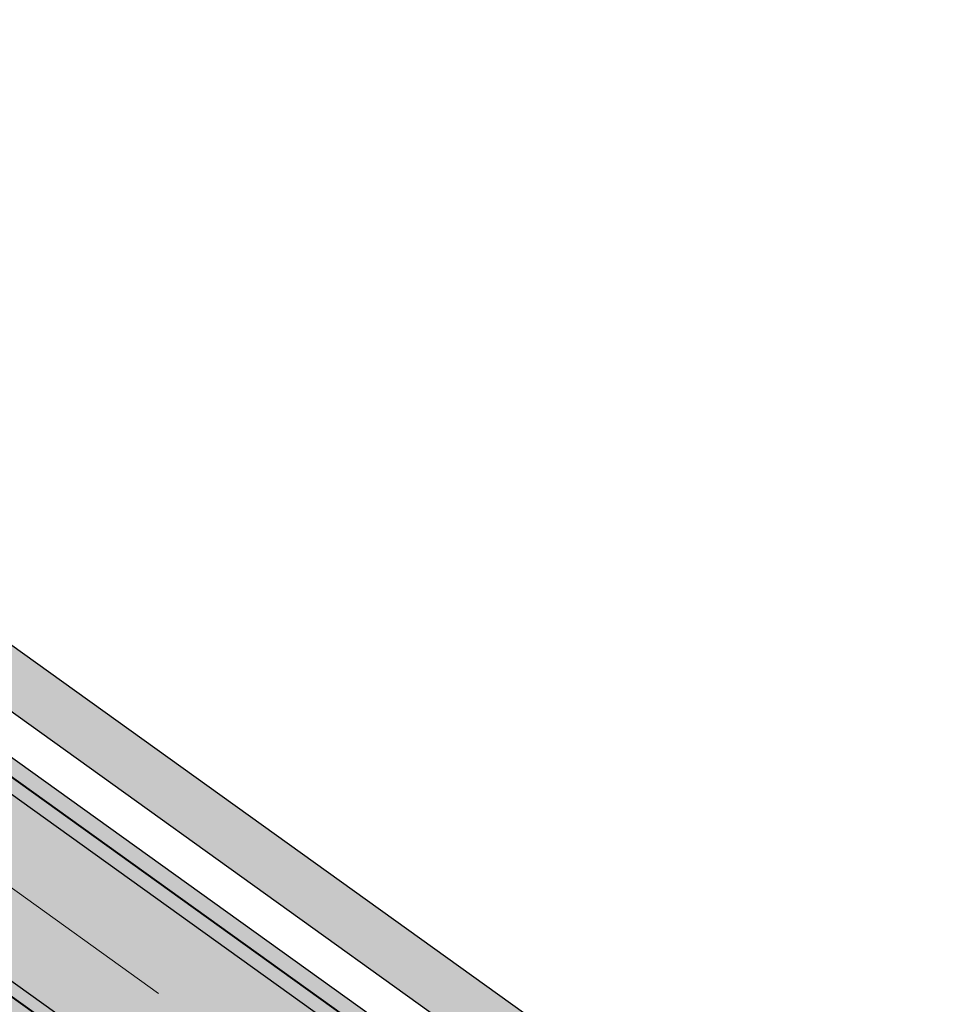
# Model space of a CAD drawing. Header units: metres. Extents: x 207669 to 209690, y 476021 to 477293.
# Tile 6 of 49: x 208047 to 208076, y 476859 to 476891. Entities that reach past the tile are written whole.
import ezdxf

# ---------------------------------------------------------------- set-up
doc = ezdxf.new("R2010")
doc.units = ezdxf.units.M
doc.linetypes.add('AM-AS', pattern=[16, 10, -2, 2, -2])
for name, color, linetype, lineweight, true_color in [('N-WE-AM-AS_WEG-G', 7, 'AM-AS', 18, 0xd60000), ('N-WE-VH-FUNDERING_GRANULAAT-G', 7, 'CONTINUOUS', 40, 0x99004c), ('N-WE-VH-FUNDERING_ZANDBED-BREED-G', 7, 'CONTINUOUS', 30, 0xa57c00), ('N-WE-VH-FUNDERING_ZANDBED_BREED-A', 7, 'CONTINUOUS', 40, 0xa57c00), ('N-WE-VH-FUNDERING_ZANDBED_SMAL-A', 7, 'CONTINUOUS', 40, 0xa4de1b), ('N-WE-VH-FUNDERING_ZANDBED_SMAL-G', 7, 'CONTINUOUS', 30, 0x931077)]:
    doc.layers.add(name, color=color, linetype=linetype, lineweight=lineweight, true_color=true_color)
for name, color, linetype, lineweight in [('T-WE-VH-KANTVERHARDING_BOUWWEG-G', 60, 'CONTINUOUS', 25), ('T-WE-VH-VERHARDING_ASFALT_BOUWWEG-100MM-A', 252, 'CONTINUOUS', 18), ('T-WE-VH-VERHARDING_ASFALT_BOUWWEG-70MM-A', 252, 'CONTINUOUS', 18)]:
    doc.layers.add(name, color=color, linetype=linetype, lineweight=lineweight)

msp = doc.modelspace()

# ---------------------------------------------------------------- hatches: boundary and pattern name
at = {"layer": 'N-WE-VH-FUNDERING_ZANDBED_BREED-A', "transparency": 33554559}
h = msp.add_hatch(color=256, dxfattribs=at)
h.dxf.hatch_style = 1
edge = h.paths.add_edge_path(flags=16)
edge.add_arc((208018.7845404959, 476941.9416020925), 23.79784241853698, 2.319868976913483, 68.45130498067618, ccw=False)
edge.add_arc((207992.9401543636, 476940.8946074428), 49.6634275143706, -44.537330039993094, 2.319868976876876, ccw=False)
edge.add_arc((207975.0359779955, 476959.1559325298), 75.23482617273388, 302.0107321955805, 315.1130849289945, ccw=False)
edge.add_line((208014.9163120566, 476895.3606503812), (208013.122737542, 476893.0276360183))
edge.add_arc((208012.7492379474, 476898.1139409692), 5.100000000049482, 234.31241061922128, 274.1998286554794, ccw=False)
edge.add_line((208009.774074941, 476893.9716704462), (207985.8857599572, 476911.1293212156))
edge.add_arc((207988.8317546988, 476915.2309812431), 5.049999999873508, 214.057908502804, 234.31241061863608, ccw=False)
edge.add_line((207984.6479712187, 476912.4028271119), (207974.9491909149, 476926.7505588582))
edge.add_arc((207979.174397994, 476929.6067145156), 5.10000000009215, 174.1134030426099, 214.0579085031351, ccw=False)
edge.add_line((207974.1012911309, 476930.1297697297), (207976.5079837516, 476932.3365274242))
edge.add_line((207976.5079837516, 476932.3365274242), (207987.8577930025, 476944.791240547))
edge.add_arc((208049.9804324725, 476888.2579610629), 83.99544049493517, 116.50385453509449, 137.6969592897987, ccw=False)
edge.add_arc((208020.7404048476, 476946.8945045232), 18.47274637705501, 68.45130498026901, 116.50385453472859, ccw=False)
edge = h.paths.add_edge_path(flags=16)
edge.add_arc((207950.9388624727, 477049.6280640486), 37.53249998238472, 305.8214969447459, 358.8807534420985, ccw=False)
edge.add_arc((208022.9212658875, 476938.7720458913), 94.70726443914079, 121.8779908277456, 149.2630944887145)
edge.add_arc((207938.4936721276, 476988.9750646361), 3.518809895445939, 313.33145217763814, 329.26309448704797, ccw=False)
edge.add_arc((207939.535906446, 476987.870288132), 1.999999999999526, 214.0579085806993, 313.33145217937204, ccw=False)
edge.add_line((207937.878962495, 476986.7502270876), (207937.0909030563, 476984.8804810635))
edge.add_arc((207938.4964469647, 476989.7829749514), 5.099999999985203, 214.0579084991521, 254.0024146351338, ccw=False)
edge.add_line((207934.2712398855, 476986.9268192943), (207909.4248063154, 477023.6829837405))
edge.add_arc((207913.6500133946, 477026.5391393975), 5.09999999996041, 174.1134017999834, 214.0579084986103, ccw=False)
edge.add_line((207908.5769065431, 477027.0621947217), (207910.7629846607, 477028.895780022))
edge.add_arc((207951.2488938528, 477005.1332987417), 46.94426865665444, 128.6299866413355, 149.5899578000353, ccw=False)
edge.add_arc((207862.439417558, 477114.1293349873), 93.65498082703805, 309.4451683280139, 332.8796175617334)
edge.add_arc((207965.0096183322, 477061.8722859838), 21.46109186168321, 30.11757463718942, 153.5374305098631, ccw=False)
edge.add_arc((207952.0866587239, 477053.779186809), 36.7039722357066, -7.647124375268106, 30.923212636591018, ccw=False)
edge = h.paths.add_edge_path(flags=16)
edge.add_arc((207924.3592697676, 477029.9185181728), 85.2596023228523, 121.1031986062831, 145.2237219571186)
edge.add_arc((207852.6855038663, 477079.6890865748), 1.999999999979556, 294.3579977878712, 325.2237219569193, ccw=False)
edge.add_line((207853.5103773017, 477077.8671140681), (207851.2906661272, 477076.0183202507))
edge.add_arc((207851.3290830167, 477081.1181755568), 5.099999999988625, 229.6238971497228, 269.5684026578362, ccw=False)
edge.add_line((207848.0252916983, 477077.2329518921), (207822.9577107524, 477098.549113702))
edge.add_arc((207831.4439198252, 477108.5288058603), 13.10000000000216, 205.0134647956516, 229.6238971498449, ccw=False)
edge.add_line((207819.572589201, 477102.9897166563), (207820.2180752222, 477104.672360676))
edge.add_arc((207833.0127928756, 477108.2725821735), 13.2915911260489, 140.0836640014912, 195.7157219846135, ccw=False)
edge.add_line((207822.8183786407, 477116.8013753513), (207868.0195344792, 477169.9574566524))
edge.add_arc((207886.4104747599, 477151.8822228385), 25.78644531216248, 84.96140506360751, 135.4960267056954, ccw=False)
edge.add_arc((207882.984591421, 477140.0828944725), 37.91560423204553, 49.257470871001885, 81.36805577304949, ccw=False)
edge.add_arc((207894.6428723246, 477152.9501516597), 20.56242125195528, 2.0518782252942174, 50.469494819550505, ccw=False)
edge.add_arc((207879.2698302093, 477153.7302654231), 35.92230591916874, 335.5284907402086, 359.92999724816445, ccw=False)
edge.add_arc((207826.0890470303, 477182.593217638), 96.37526378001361, 304.2401094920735, 333.00668583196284, ccw=False)
edge = h.paths.add_edge_path()
edge.add_arc((207965.005917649, 477061.8894530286), 28.7200000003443, 32.12410697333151, 153.0069464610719)
edge.add_arc((207862.4447317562, 477114.131325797), 86.3800005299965, 309.1708019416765, 333.0069464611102, ccw=False)
edge.add_arc((207951.2488955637, 477005.1333027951), 54.21426865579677, 129.1708019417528, 146.2481467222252)
edge.add_arc((207901.9319495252, 477038.0881400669), 5.100000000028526, 293.9446099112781, 326.2481467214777, ccw=False)
edge.add_line((207904.0018013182, 477033.4270550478), (207901.8935327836, 477032.9882847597))
edge.add_arc((207901.9319495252, 477038.0881400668), 5.099999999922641, 229.6238969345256, 269.5684043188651, ccw=False)
edge.add_line((207898.6281581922, 477034.2029164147), (207860.5092017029, 477066.6172866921))
edge.add_arc((207863.8129930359, 477070.5025103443), 5.099999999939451, 189.6793914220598, 229.6238969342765, ccw=False)
edge.add_line((207858.7855965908, 477069.6450227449), (207858.8798555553, 477071.7964016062))
edge.add_arc((207863.812993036, 477070.5025103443), 5.100000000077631, 146.1675124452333, 165.3031853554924, ccw=False)
edge.add_arc((207924.3521430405, 477029.9253527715), 77.97999999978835, 122.7259849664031, 146.1675124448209, ccw=False)
edge.add_arc((207826.17520426, 477182.6992009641), 103.6199999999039, 302.7259849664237, 331.4867935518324)
edge.add_arc((207879.2491134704, 477153.8665777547), 43.21999999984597, 331.4867935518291, 356.8038714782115)
edge.add_arc((207894.6750815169, 477153.0051778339), 27.76999999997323, 356.8038714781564, 407.9181540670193)
edge.add_arc((207883.0137495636, 477140.0911026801), 45.17000000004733, 47.91815406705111, 74.77564179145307)
edge.add_arc((207886.2699822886, 477152.0559239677), 32.76999999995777, 74.77564179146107, 139.62389708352)
edge.add_line((207861.3055157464, 477173.2844027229), (207816.0074426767, 477120.0143477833))
edge.add_arc((207830.1009010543, 477108.03000671), 18.50000000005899, 139.6238970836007, 229.6238971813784)
edge.add_line((207818.1165600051, 477093.936548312), (207901.3480945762, 477023.1607977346))
edge.add_arc((207895.4530943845, 477016.22833982), 9.099999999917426, 34.05790846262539, 49.62389718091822, ccw=False)
edge.add_line((207902.9921893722, 477021.3246175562), (207979.2186577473, 476908.5602402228))
edge.add_arc((207988.249002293, 476914.664572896), 10.8999999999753, 214.0579084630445, 234.3124106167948)
edge.add_line((207981.8903205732, 476905.8114849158), (208074.1329226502, 476839.5587436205))
edge.add_arc((208081.6583349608, 476850.0362514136), 12.89999999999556, 234.3124106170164, 299.0336792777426)
edge.add_line((208087.9190100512, 476838.757335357), (208106.6218757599, 476849.1388795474))
edge.add_line((208106.6218757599, 476849.1388795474), (208104.8438712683, 476852.3420426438))
edge.add_line((208104.8438712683, 476852.3420426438), (208121.1081889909, 476861.1922391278))
edge.add_line((208121.1081889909, 476861.1922391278), (208119.0545768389, 476864.9610650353))
edge.add_line((208119.0545768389, 476864.9610650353), (208083.0215202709, 476844.9599178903))
edge.add_arc((208080.5463696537, 476849.4190242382), 5.100000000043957, 234.31241061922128, 299.03367927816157, ccw=False)
edge.add_line((208077.5712066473, 476845.2767537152), (208023.5008730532, 476884.1124732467))
edge.add_arc((208026.4760360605, 476888.2547437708), 5.10000000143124, 194.3679054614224, 234.3124106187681, ccw=False)
edge.add_line((208021.5355522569, 476886.9891925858), (208021.4536448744, 476889.1410771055))
edge.add_arc((208026.4760360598, 476888.2547437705), 5.099999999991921, 125.81933538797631, 169.9916992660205, ccw=False)
edge.add_arc((207976.3685280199, 476957.6811223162), 80.51999999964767, 305.8193353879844, 314.6490656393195)
edge.add_arc((207992.9537240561, 476940.8915043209), 56.91999999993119, 314.6490656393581, 362.324848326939)
edge.add_arc((208018.7824468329, 476941.9401127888), 31.0699999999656, 2.324848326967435, 68.30494295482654)
edge.add_arc((208020.7416798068, 476946.864684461), 25.76999999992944, 68.3049429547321, 116.5152425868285)
edge.add_arc((208049.983229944, 476888.2542608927), 91.2700000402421, 116.5152425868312, 137.6969596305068)
edge.add_line((207982.4803595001, 476949.6836951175), (207973.6291480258, 476939.9573776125))
edge.add_arc((207969.8572115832, 476943.3899415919), 5.099999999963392, 278.37862011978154, 317.6969596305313, ccw=False)
edge.add_line((207970.600352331, 476938.3443750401), (207968.4516676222, 476938.4874477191))
edge.add_arc((207969.8572115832, 476943.3899415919), 5.099999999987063, 214.057908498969, 254.0024140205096, ccw=False)
edge.add_line((207965.632004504, 476940.5337859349), (207943.8047829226, 476972.8235285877))
edge.add_arc((207948.0299900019, 476975.6796842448), 5.099999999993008, 174.113402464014, 214.0579084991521, ccw=False)
edge.add_line((207942.9568831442, 476976.2027395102), (207943.6250031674, 476978.2499159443))
edge.add_arc((207948.0299900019, 476975.6796842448), 5.100000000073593, 134.6952792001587, 149.7371965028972, ccw=False)
edge.add_arc((207928.428011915, 476995.4912807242), 22.76999999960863, 314.6952792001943, 329.018669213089)
edge.add_arc((208022.9492039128, 476938.7391286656), 87.4800000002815, 122.98218495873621, 149.0186692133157, ccw=False)
edge.add_arc((207950.9279627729, 477049.7176438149), 44.82000000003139, 302.9821849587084, 355.6324594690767)
edge.add_line((207995.6178079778, 477046.3044143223), (207995.8201418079, 477048.9535967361))
edge.add_line((207995.8201418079, 477048.9535967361), (207995.9330327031, 477050.431691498))
edge.add_arc((207952.0907191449, 477053.7801899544), 43.97000000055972, 355.6324594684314, 392.1241069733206)
at = {"layer": 'N-WE-VH-FUNDERING_ZANDBED_SMAL-A', "transparency": 33554559}
h = msp.add_hatch(color=256, dxfattribs=at)
h.dxf.hatch_style = 1
h.paths.add_polyline_path([(208119.0781781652, 476871.9165880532), (208077.5381863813, 476848.8586638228), (208021.4536448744, 476889.1410771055), (208021.5355522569, 476886.9891925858), (208077.4213901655, 476846.849497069), (208117.6768968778, 476869.1944322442), (208117.5798321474, 476869.3692991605), (208119.7773656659, 476870.5891010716)])
at = {"layer": 'T-WE-VH-VERHARDING_ASFALT_BOUWWEG-100MM-A'}
h = msp.add_hatch(dxfattribs=at)
h.set_pattern_fill('AVH-ASFALT', color=256, scale=1.5, angle=270, pattern_type=2)
h.set_pattern_definition([(329.9999999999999, (207991.0131754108, 476552.5954628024), (0.7500000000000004, 1.299038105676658), []), (29.99999999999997, (207991.0131754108, 476552.5954628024), (-0.7499999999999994, 1.299038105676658), [])])
edge = h.paths.add_edge_path()
edge.add_line((208598.0668640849, 476553.2350907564), (208597.3597609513, 476558.6895641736))
edge.add_arc((208596.3347866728, 476566.6236317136), 7.999999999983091, 167.5645903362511, 277.36107089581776, ccw=False)
edge.add_line((208588.5224716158, 476568.3463427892), (208663.4988565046, 476908.3564285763))
edge.add_arc((208653.7334626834, 476910.5098174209), 9.999999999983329, 347.56459033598, 362.5645903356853)
edge.add_line((208663.7234468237, 476910.9572734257), (208662.2903712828, 476942.9523785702))
edge.add_arc((208670.2823585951, 476943.3103433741), 8.000000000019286, 147.9829078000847, 182.564590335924, ccw=False)
edge.add_line((208663.4992387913, 476947.5517211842), (208673.5813185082, 476963.6757161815))
edge.add_arc((208665.1024187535, 476968.977438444), 9.999999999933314, 327.9829078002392, 372.496370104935)
edge.add_line((208674.8655159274, 476971.1412160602), (208668.8437600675, 476998.3117474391))
edge.add_arc((208700.3297484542, 477005.2899302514), 32.25000000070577, 180.2433118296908, 192.4963701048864, ccw=False)
edge.add_line((208668.080039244, 477005.1529780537), (208667.7931844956, 477072.7019650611))
edge.add_arc((208657.7932746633, 477072.6594992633), 9.999999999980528, 0.2433118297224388, 74.71764475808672)
edge.add_line((208660.4290345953, 477082.3058856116), (208562.4492246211, 477109.0776992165))
edge.add_arc((208570.9495504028, 477140.1872951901), 32.2500000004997, 248.523477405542, 254.717644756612, ccw=False)
edge.add_line((208559.1421820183, 477110.1764879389), (208526.0787293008, 477123.1848806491))
edge.add_arc((208512.2577011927, 477088.0559512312), 37.75000000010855, 68.52347740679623, 83.79289849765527)
edge.add_line((208516.3393283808, 477125.5846445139), (208484.0606572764, 477129.0952783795))
edge.add_arc((208479.9790300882, 477091.5665850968), 37.75000000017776, 83.79289849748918, 100.4526706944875)
edge.add_line((208473.1303026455, 477128.6901279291), (208406.483101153, 477116.394735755))
edge.add_arc((208396.0941313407, 477172.6942189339), 57.24999999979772, 259.3435220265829, 280.4552038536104, ccw=False)
edge.add_line((208385.507451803, 477116.4315784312), (208345.6150227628, 477123.7496831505))
edge.add_arc((208327.0753225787, 477022.6861288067), 102.7499999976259, 79.60489942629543, 92.19224486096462)
edge.add_line((208323.1448724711, 477125.3609264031), (208303.6616430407, 477124.6150972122))
edge.add_arc((208303.0017864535, 477141.8524719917), 17.25000000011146, 263.0200956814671, 272.19224486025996, ccw=False)
edge.add_line((208300.9055455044, 477124.7303145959), (208268.7673296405, 477128.6649498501))
edge.add_arc((208267.5521174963, 477118.7390615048), 9.999999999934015, 83.02009568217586, 168.2771260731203)
edge.add_line((208257.7606997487, 477120.7708436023), (208246.8566065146, 477068.2226239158))
edge.add_arc((208259.3406641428, 477065.6321017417), 12.74999999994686, 168.2771260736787, 171.9901902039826)
edge.add_line((208246.715050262, 477067.4087204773), (208243.1391454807, 477041.9964065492))
edge.add_arc((208235.2171916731, 477043.1111477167), 8.000000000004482, 271.25365755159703, 351.9901902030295, ccw=False)
edge.add_line((208235.3922213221, 477035.113062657), (208066.2421497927, 477031.4113918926))
edge.add_line((208066.2421497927, 477031.4113918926), (208044.2191598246, 477036.8636800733))
edge.add_line((208044.2191598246, 477036.8636800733), (208042.2847942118, 477039.1593672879))
edge.add_line((208042.2847942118, 477039.1593672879), (208002.0779595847, 477042.5937447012))
edge.add_arc((208002.7588222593, 477050.5647186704), 8.000000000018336, 176.3700886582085, 265.117774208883, ccw=False)
edge.add_arc((207951.3573135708, 477053.8338357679), 43.50536122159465, 355.63556999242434, 356.3592230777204, ccw=False)
edge.add_line((207994.7365174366, 477050.5230764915), (207994.4212927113, 477046.3957993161))
edge.add_arc((207950.9279627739, 477049.7176438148), 43.61999999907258, 336.77510252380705, 355.63245947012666, ccw=False)
edge.add_arc((207998.3648879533, 477029.3617471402), 8.00000000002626, 85.11777420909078, 156.7751025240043, ccw=False)
edge.add_line((207999.0457506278, 477037.3327211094), (208046.0630700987, 477033.3166073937))
edge.add_line((208046.0630700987, 477033.3166073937), (208066.4740170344, 477028.2634168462))
edge.add_line((208066.4740170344, 477028.2634168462), (208068.8725253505, 477025.9676380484))
edge.add_line((208068.8725253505, 477025.9676380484), (208238.4872344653, 477029.6794769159))
edge.add_arc((208238.2684474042, 477039.6770832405), 10.00000000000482, 271.253657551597, 351.9901902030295)
edge.add_line((208248.1708896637, 477038.2836567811), (208252.1613935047, 477066.6423359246))
edge.add_arc((208259.3406641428, 477065.6321017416), 7.249999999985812, 168.2771260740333, 171.9901902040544, ccw=False)
edge.add_line((208252.2418862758, 477067.1051437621), (208262.4914142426, 477116.4989297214))
edge.add_arc((208270.3245484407, 477114.8735040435), 8.00000000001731, 83.02009568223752, 168.2771260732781, ccw=False)
edge.add_line((208271.2967181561, 477122.8142147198), (208300.237178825, 477119.2710760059))
edge.add_arc((208303.0017864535, 477141.8524719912), 22.74999999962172, 263.0200956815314, 272.19224486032)
edge.add_line((208303.8720320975, 477119.1191226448), (208323.355261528, 477119.8649518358))
edge.add_arc((208327.0753225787, 477022.6861288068), 97.24999999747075, 79.60489942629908, 92.19224486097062, ccw=False)
edge.add_line((208344.6226300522, 477118.3399551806), (208384.5030026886, 477111.0240621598))
edge.add_arc((208396.0941313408, 477172.6942189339), 62.74999999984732, 259.355239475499, 280.4552038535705)
edge.add_line((208407.4811681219, 477110.9860517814), (208474.128130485, 477123.2813998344))
edge.add_arc((208479.9790300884, 477091.5665850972), 32.24999999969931, 83.79289849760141, 100.45267069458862, ccw=False)
edge.add_line((208483.4659831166, 477123.6275217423), (208515.744654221, 477120.1168878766))
edge.add_arc((208512.257701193, 477088.0559512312), 32.25000000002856, 68.52347740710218, 83.79289849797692, ccw=False)
edge.add_line((208524.0650695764, 477118.0667584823), (208557.128522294, 477105.0583657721))
edge.add_arc((208570.949550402, 477140.1872951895), 37.74999999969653, 248.5234774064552, 254.7176447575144)
edge.add_line((208560.9995566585, 477103.772186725), (208656.4132110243, 477077.7015445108))
edge.add_arc((208654.3046030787, 477069.9844354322), 8.000000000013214, 0.24331182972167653, 74.71764475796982, ccw=False)
edge.add_line((208662.3045309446, 477070.0184080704), (208662.5800888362, 477005.1296218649))
edge.add_arc((208700.3297484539, 477005.2899302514), 37.7500000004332, 180.2433118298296, 192.4963701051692)
edge.add_line((208663.4740566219, 476997.1216697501), (208669.1858799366, 476971.3495730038))
edge.add_arc((208661.3754021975, 476969.6185509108), 8.000000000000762, -32.01709219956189, 12.496370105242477, ccw=False)
edge.add_line((208668.1585220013, 476965.3771731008), (208658.2582133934, 476949.5438796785))
edge.add_arc((208666.7371131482, 476944.242157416), 10.00000000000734, 147.9829078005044, 182.5645903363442)
edge.add_line((208656.7471290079, 476943.794701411), (208658.2083375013, 476911.1714948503))
edge.add_arc((208650.2163501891, 476910.8135300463), 7.999999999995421, -12.43540966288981, 2.564590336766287, ccw=False)
edge.add_line((208658.0286652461, 476909.0908189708), (208582.0786928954, 476564.6656155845))
edge.add_arc((208591.8440867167, 476562.51222674), 9.99999999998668, 167.5645903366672, 277.3976724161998)
edge.add_arc((210001.0809775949, 465708.5369687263), 10935.07777570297, 97.37159738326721, 97.39767241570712, ccw=False)
at = {"layer": 'T-WE-VH-VERHARDING_ASFALT_BOUWWEG-70MM-A'}
h = msp.add_hatch(dxfattribs=at)
h.set_pattern_fill('AVH-BASALTON', color=256, angle=270, pattern_type=2)
h.set_pattern_definition([(270, (207987.6846217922, 477030.1940064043), (0.8659999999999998, -1.5), [1, -2]), (29.99999999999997, (207987.6846217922, 477030.1940064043), (0.8660381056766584, 1.499977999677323), [1, -2]), (329.9999999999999, (207987.6846217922, 477029.1940064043), (1.732038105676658, -2.200032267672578e-05), [1, -2])])
h.paths.add_polyline_path([(207979.9642825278, 476909.0642676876, 0.08860774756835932), (207982.4153493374, 476906.5424738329), (208074.6579514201, 476840.2897325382, 0.2901540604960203), (208087.4822068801, 476839.5442298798), (208106.1850962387, 476849.9257594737), (208103.2731425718, 476855.171788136), (208083.4099652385, 476844.1461808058, -0.2901543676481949), (208076.9978315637, 476844.5189288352), (208022.6760454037, 476883.5352527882, -0.5128048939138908), (208022.6735853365, 476893.2800037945, 0.03899533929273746), (208032.1116530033, 476901.2509316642, 0.2110784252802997), (208048.6278607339, 476943.1517930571, 0.2961190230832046), (208029.8243881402, 476969.6942554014, 0.2135158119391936), (208009.772750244, 476968.8503044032, 0.09268673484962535), (207983.3678739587, 476948.8760330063), (207974.4330391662, 476939.0578244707, -0.4857844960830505), (207965.0246350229, 476939.7359519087), (207942.8520466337, 476972.5366072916, -0.3607678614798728), (207943.6020152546, 476980.1610973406, 0.06252926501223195), (207946.9207294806, 476984.387934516, -0.1140968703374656), (207974.6737415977, 477013.1274485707, 0.2338587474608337), (207994.4212927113, 477046.3957993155), (207994.7365174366, 477050.5230764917, 0.1605842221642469), (207988.3125578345, 477076.5233494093, 0.5824978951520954), (207940.4839035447, 477074.380298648, -0.1043814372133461), (207917.7632647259, 477046.2334878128, 0.0750150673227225), (207907.1276252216, 477034.5242228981, -0.4489299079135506), (207898.2472954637, 477033.2797499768), (207859.6681189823, 477066.0854670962, -0.381082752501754), (207858.5701924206, 477073.9958346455, -0.1026960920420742), (207881.5457002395, 477096.5367696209, 0.1261556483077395), (207916.17238607, 477133.8078554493, 0.1109181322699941), (207921.2037527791, 477151.5237929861, 0.2268011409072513), (207912.4820694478, 477172.7251190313, 0.117727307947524), (207894.5602457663, 477182.5179730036, 0.2907551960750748), (207862.2196860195, 477172.5070400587), (207817.1807338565, 477119.5417085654, 0.4142135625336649), (207819.2328479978, 477094.1687144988), (207902.9723610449, 477022.9610053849)])
h.paths.add_polyline_path([(207933.4971353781, 476986.3756419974), (207908.6460157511, 477023.1387386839, -0.3327596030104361), (207908.9913344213, 477030.3205219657, 0.02629151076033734), (207910.3951778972, 477032.2141499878, -0.07558467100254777), (207920.289801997, 477043.1324219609, 0.104381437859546), (207944.0481497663, 477072.5647687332, -0.5824978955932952), (207984.9249647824, 477074.3963295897, -0.1605842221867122), (207990.7481332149, 477050.8276931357), (207990.4329084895, 477046.7004159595, -0.2338587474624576), (207972.4962286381, 477016.4828080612, 0.1134968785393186), (207943.6046455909, 476986.6350936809, -0.5476258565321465)], flags=16)
h.paths.add_polyline_path([(207986.32625549, 476946.1838259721, -0.09268673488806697), (208011.5584937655, 476965.2710418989, -0.2135158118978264), (208028.3457217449, 476965.9775975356, -0.2961190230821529), (208044.6311531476, 476942.9895325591, -0.2110784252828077), (208029.3006028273, 476904.0966296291, -0.04205109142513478), (208019.5889756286, 476895.9956677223, 0.03919080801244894), (208016.8801836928, 476893.7622372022, -0.3624006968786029), (208009.2124471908, 476893.2054081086), (207985.3315629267, 476910.3577218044, -0.0886077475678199), (207983.860922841, 476911.8707981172), (207974.2451368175, 476926.0957536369, -0.3460902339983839), (207974.7783963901, 476933.4942473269)], flags=16)
h.paths.add_polyline_path([(207847.4134532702, 477076.5061948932), (207822.3422986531, 477097.8253955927, -0.4142135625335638), (207820.7462098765, 477117.5599465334), (207865.2669202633, 477169.915831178, -0.2907551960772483), (207893.5098481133, 477178.6583532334, -0.1177273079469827), (207909.8013034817, 477169.7563661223, -0.2268011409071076), (207917.209974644, 477151.7468091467, -0.1109181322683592), (207912.6575576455, 477135.717300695, -0.1261556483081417), (207879.3832126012, 477099.9018323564, 0.0974953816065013), (207856.2151719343, 477077.6355777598, -0.4419701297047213)], flags=16)

# ---------------------------------------------------------------- linework, layer by layer
at = {"layer": 'N-WE-AM-AS_WEG-G', "ltscale": 0.75, "flags": 128}
msp.add_lwpolyline([(207822.9438497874, 477094.1634701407), (207904.7769850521, 477024.5768451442), (207982.7128544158, 476909.2836936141), (208075.8278914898, 476842.4043306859, 0.2901543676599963), (208085.4460920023, 476841.8452086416)], format="xyb", dxfattribs=at)
at = {"layer": 'N-WE-VH-FUNDERING_GRANULAAT-G', "flags": 128}
msp.add_lwpolyline([(207947.5208640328, 476984.0276033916, -0.06257907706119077), (207944.0913076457, 476979.6604858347, 0.3608239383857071), (207943.3905469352, 476972.5435133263), (207965.2177685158, 476940.2537706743, 0.4857844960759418), (207973.9989457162, 476939.6208517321), (207982.8501575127, 476949.3471695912, -0.09268673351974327), (208009.4602451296, 476969.4766753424, -0.2135158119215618), (208030.0831547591, 476970.3446705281, -0.2961190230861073), (208049.3272845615, 476943.1801886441, -0.2110784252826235), (208032.6035867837, 476900.7529345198, -0.03854603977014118), (208023.1987405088, 476892.7955954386, 0.5122384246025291), (208023.2091904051, 476883.7063682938), (208077.2795239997, 476844.870648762, 0.2901543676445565), (208083.2641820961, 476844.5227506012), (208103.0790131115, 476855.5215219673), (208106.3792139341, 476849.5760468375), (208087.6763482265, 476839.1945026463, -0.2901543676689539), (208074.4246052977, 476839.9648485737), (207982.182003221, 476906.217589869, -0.08860774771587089), (207979.6328937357, 476908.840255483), (207903.4064253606, 477021.6046328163, 0.06802407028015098)], format="xyb", dxfattribs=at)
at = {"layer": 'N-WE-VH-FUNDERING_ZANDBED-BREED-G', "flags": 128}
msp.add_lwpolyline([(208119.0545768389, 476864.9610650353), (208083.0215202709, 476844.9599178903, -0.2901543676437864), (208077.5712066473, 476845.2767537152), (208023.5008730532, 476884.1124732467, -0.1760773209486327), (208021.5355522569, 476886.9891925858), (208021.4536448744, 476889.1410771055, -0.1951609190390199), (208023.4913561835, 476892.3901622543, 0.03854603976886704), (208032.9549680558, 476900.3972222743, 0.2110784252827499), (208049.8268730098, 476943.2004712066, 0.2961190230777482), (208030.2679880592, 476970.809252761, 0.2135158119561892), (208009.2370271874, 476969.9240831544, 0.09268673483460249), (207982.4803595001, 476949.6836951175), (207973.6291480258, 476939.9573776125, -0.1732617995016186), (207970.600352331, 476938.3443750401), (207968.4516676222, 476938.4874477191, -0.1760773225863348), (207965.632004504, 476940.5337859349), (207943.8047829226, 476972.8235285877, -0.1760773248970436), (207942.9568831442, 476976.2027395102), (207943.6250031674, 476978.2499159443, -0.06572714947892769), (207944.4429757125, 476979.3050571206, 0.06257907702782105), (207947.9495315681, 476983.7702240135, -0.114096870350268)], format="xyb", dxfattribs=at)
at = {"layer": 'N-WE-VH-FUNDERING_ZANDBED_SMAL-G', "flags": 128}
msp.add_lwpolyline([(208119.0781781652, 476871.9165880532), (208077.5381863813, 476848.8586638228), (208021.4536448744, 476889.1410771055), (208021.5355522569, 476886.9891925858), (208077.4213901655, 476846.849497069), (208117.6768968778, 476869.1944322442), (208117.5798321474, 476869.3692991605), (208119.7773656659, 476870.5891010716)], close=True, dxfattribs=at)
at = {"layer": 'T-WE-VH-KANTVERHARDING_BOUWWEG-G', "flags": 128}
msp.add_lwpolyline([(207902.9723610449, 477022.9610053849), (207979.9642825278, 476909.0642676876, 0.08860774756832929), (207982.4153493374, 476906.5424738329), (208074.6579514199, 476840.2897325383, 0.2901543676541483), (208087.4822187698, 476839.5442364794), (208106.1850962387, 476849.9257594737), (208103.2731425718, 476855.171788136), (208083.4099652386, 476844.1461808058, -0.2901543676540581), (208076.9978315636, 476844.5189288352), (208022.6760454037, 476883.5352527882, -0.5128048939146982), (208022.6735853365, 476893.2800037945, 0.03899533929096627), (208032.1116530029, 476901.2509316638, 0.2110784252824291), (208048.6278607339, 476943.151793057, 0.2961190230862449), (208029.8243881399, 476969.6942554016, 0.2135158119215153), (208009.7727502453, 476968.8503044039, 0.09268673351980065), (207983.3678742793, 476948.8760333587), (207974.4330391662, 476939.0578244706, -0.4857844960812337), (207965.0246350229, 476939.7359519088), (207942.8520466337, 476972.5366072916, -0.3607678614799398), (207943.6020152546, 476980.1610973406, 0.0625292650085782), (207946.9207294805, 476984.3879345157, -0.114096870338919)], format="xyb", dxfattribs=at)

doc.saveas('drawing.dxf')
